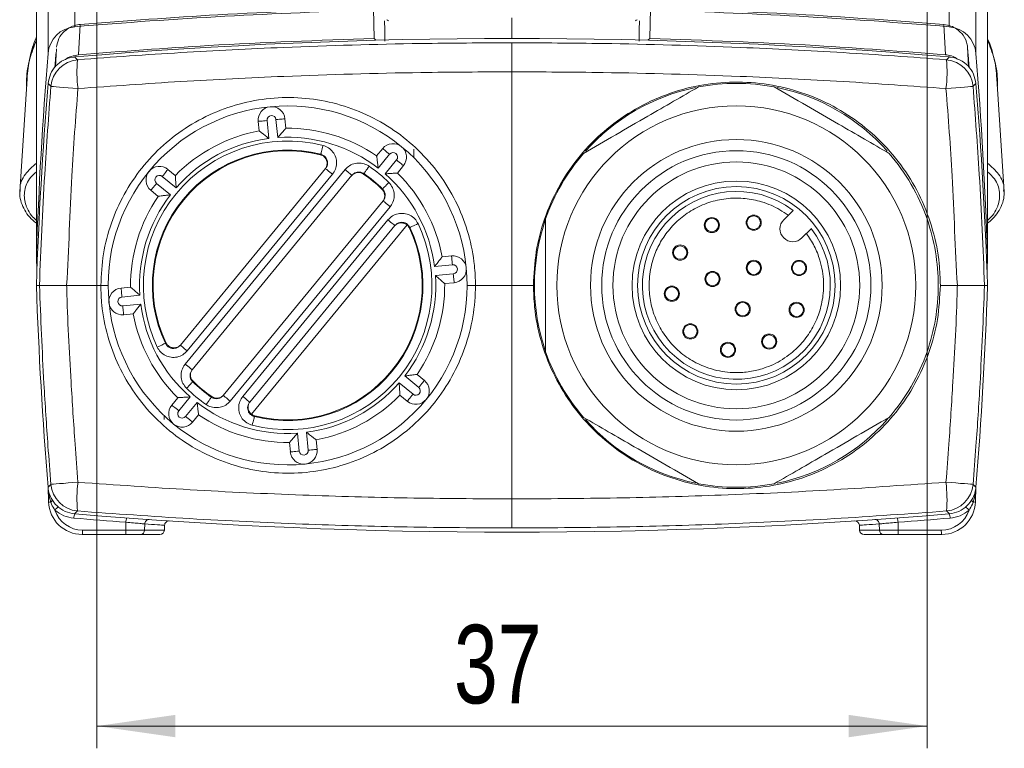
# Model space of a CAD drawing. Header units: millimetres. Extents: x -72 to 415, y 5 to 292.
# Tile 35 of 59: x 75 to 119, y 170 to 203. Entities that reach past the tile are written whole.
import ezdxf

# ---------------------------------------------------------------- set-up
doc = ezdxf.new("R2010")
doc.units = ezdxf.units.MM
doc.styles.add('SLDTEXTSTYLE0', font='TXT', dxfattribs={"width": 0.75})
doc.dimstyles.new('SLDDIMSTYLE3', dxfattribs={"dimtxt": 3.5, "dimasz": 3.5, "dimexe": 0, "dimexo": 0.0625, "dimgap": 0.875, "dimtad": 1, "dimrnd": 1e-09, "dimzin": 12, "dimdsep": 46, "dimtxsty": 'SLDTEXTSTYLE0', "dimsah": 1, "dimcen": 0.09, "dimadec": 0, "dimazin": 3, "dimtfac": 1, "dimtofl": 0, "dimtmove": 0, "dimatfit": 3, "dimfxl": 1, "dimfrac": 2, "dimtolj": 1, "dimtzin": 12, "dimarcsym": 0})

# ---------------------------------------------------------------- blocks, each defined once
blk = doc.blocks.new('_D_4')
at = {"color": 7, "linetype": 'Continuous', "lineweight": 0}
for p, q in [((78.65, 208.231), (78.65, 170.156)), ((115.65, 208.231), (115.65, 170.156)), ((78.65, 171.147), (115.65, 171.147))]:
    blk.add_line(p, q, dxfattribs=at)
for points in [[(78.65, 171.147), (82.15, 170.647), (82.15, 171.647)], [(115.65, 171.147), (112.15, 171.647), (112.15, 170.647)]]:
    blk.add_solid(points, dxfattribs=at)
at = {"color": 7, "linetype": 'Continuous', "lineweight": 0, "insert": (94.563, 175.658), "char_height": 3.5, "attachment_point": 1, "style": 'SLDTEXTSTYLE0'}
blk.add_mtext('37', dxfattribs=at)

msp = doc.modelspace()

# ---------------------------------------------------------------- linework, layer by layer
at = {"color": 7, "linetype": 'Continuous', "lineweight": 15}
for p, q in [((75.95, 192.128), (75.95, 215.722)), ((118.35, 192.128), (118.35, 215.722)), ((76.471, 201.118), (76.471, 205.249)), ((77.658, 202.308), (77.658, 204.994)), ((116.642, 202.308), (116.642, 204.994)), ((117.828, 201.118), (117.828, 205.249)), ((90.977, 203.129), (91.007, 201.786)), ((103.322, 203.129), (103.292, 201.786)), ((77.899, 202.41), (77.83, 201.06)), ((116.469, 201.06), (116.4, 202.41)), ((91.088, 201.706), (91.007, 201.786)), ((97.15, 201.595), (97.15, 200.3)), ((103.292, 201.786), (103.212, 201.706)), ((76.827, 201.175), (76.776, 200.493)), ((117.454, 201.396), (117.472, 201.175)), ((117.472, 201.175), (117.523, 200.493)), ((77.658, 200.964), (77.653, 200.964)), ((116.642, 200.964), (116.646, 200.964)), ((75.567, 200.335), (75.513, 200)), ((97.15, 200.3), (97.15, 190.785)), ((75.537, 199.987), (75.211, 194.958)), ((76.471, 199.778), (76.471, 199.774)), ((117.828, 199.778), (117.828, 199.774)), ((119.088, 194.958), (118.762, 199.987)), ((85.876, 197.668), (85.835, 198.092)), ((86.233, 198.13), (86.311, 197.331)), ((86.709, 197.37), (86.631, 198.169)), ((87.029, 198.208), (87.07, 197.784)), ((91.116, 196.552), (91.387, 196.881)), ((91.696, 196.627), (91.185, 196.007)), ((92.78, 196.855), (92.78, 196.468)), ((91.494, 195.753), (92.005, 196.373)), ((81.815, 195.949), (82.144, 195.678)), ((82.369, 188.12), (88.841, 195.99)), ((82.583, 187.278), (89.708, 195.943)), ((92.313, 196.119), (92.043, 195.79)), ((110.466, 195.785), (110.45, 195.785)), ((81.307, 195.331), (81.927, 194.821)), ((82.181, 195.13), (81.561, 195.64)), ((89.15, 195.736), (82.678, 187.866)), ((90.017, 195.689), (82.892, 187.024)), ((75.234, 194.998), (75.23, 195.038)), ((81.382, 194.751), (81.053, 195.022)), ((119.065, 194.998), (119.071, 195.052)), ((84.282, 185.881), (91.408, 194.545)), ((91.717, 194.291), (84.591, 185.627)), ((109.262, 193.711), (109.676, 194.125)), ((85.149, 185.834), (91.621, 193.703)), ((91.93, 193.449), (85.458, 185.58)), ((92.471, 193.477), (85.535, 185.044)), ((110.489, 193.311), (110.075, 192.897)), ((94.033, 192.058), (94.457, 192.1)), ((94.495, 191.701), (93.696, 191.624)), ((93.735, 191.225), (94.534, 191.303)), ((76.086, 190.785), (75.95, 190.785)), ((77.298, 190.785), (78.823, 190.785)), ((79.726, 190.664), (80.15, 190.706)), ((94.573, 190.905), (94.149, 190.864)), ((95.52, 190.785), (96.455, 190.785)), ((96.455, 190.785), (97.15, 190.785)), ((97.15, 190.785), (97.15, 181.269)), ((97.845, 190.785), (97.15, 190.785)), ((98.106, 190.785), (97.845, 190.785)), ((117.001, 190.785), (116.243, 190.785)), ((118.214, 190.785), (118.35, 190.785)), ((80.564, 190.344), (79.765, 190.266)), ((79.804, 189.868), (80.603, 189.946)), ((80.266, 189.511), (79.843, 189.47)), ((92.992, 186.239), (92.372, 186.749)), ((92.917, 186.818), (93.246, 186.548)), ((92.118, 186.44), (92.738, 185.93)), ((81.986, 185.45), (82.256, 185.779)), ((82.805, 185.817), (82.295, 185.196)), ((92.484, 185.621), (92.155, 185.891)), ((82.604, 184.942), (83.114, 185.563)), ((81.65, 184.975), (81.65, 184.802)), ((83.183, 185.017), (82.913, 184.688)), ((87.59, 184.199), (87.668, 183.4)), ((88.066, 183.439), (87.988, 184.238)), ((88.423, 183.902), (88.464, 183.478)), ((87.27, 183.361), (87.229, 183.785)), ((76.471, 181.795), (76.471, 181.791)), ((76.494, 181.132), (76.471, 181.791)), ((117.805, 181.132), (117.828, 181.791)), ((117.828, 181.795), (117.828, 181.791)), ((97.15, 181.269), (97.15, 179.974)), ((77.653, 180.605), (77.658, 180.605)), ((116.646, 180.605), (116.642, 180.605)), ((79.941, 179.878), (79.943, 180.229)), ((80.771, 179.878), (80.78, 180.157)), ((81.656, 179.878), (81.664, 180.097)), ((112.635, 180.097), (112.643, 179.878)), ((113.528, 179.878), (113.519, 180.157)), ((114.358, 179.878), (114.357, 180.229)), ((79.924, 179.685), (77.993, 179.685)), ((78.011, 179.878), (79.941, 179.878)), ((80.589, 179.685), (79.924, 179.685)), ((79.941, 179.878), (80.771, 179.878)), ((81.456, 179.685), (80.589, 179.685)), ((112.843, 179.685), (113.71, 179.685)), ((114.358, 179.878), (113.528, 179.878)), ((113.71, 179.685), (114.375, 179.685)), ((116.288, 179.878), (114.358, 179.878)), ((114.375, 179.685), (116.306, 179.685))]:
    msp.add_line(p, q, dxfattribs=at)
at = {"color": 8, "linetype": 'Continuous', "lineweight": 15}
for p, q in [((97.15, 202.711), (97.15, 201.775)), ((76.824, 201.104), (76.793, 200.518)), ((76.801, 200.53), (76.842, 201.328)), ((117.454, 201.396), (117.498, 200.53)), ((117.476, 201.104), (117.506, 200.518)), ((80.771, 179.878), (81.656, 179.878)), ((113.528, 179.878), (112.643, 179.878))]:
    msp.add_line(p, q, dxfattribs=at)
at = {"color": 7, "linetype": 'Continuous', "lineweight": 15, "flags": 128}
for points in [[(91.466, 202.574), (91.475, 202.176), (91.486, 201.672)], [(102.833, 202.574), (102.824, 202.176), (102.813, 201.667)], [(77.653, 200.964), (77.756, 200.863), (77.78, 200.838)], [(116.646, 200.964), (116.544, 200.863), (116.519, 200.838)], [(76.597, 199.652), (76.573, 199.676), (76.471, 199.778)], [(117.702, 199.652), (117.726, 199.676), (117.828, 199.778)], [(77.805, 199.554), (77.578, 199.573), (77.361, 199.59), (77.161, 199.606), (76.983, 199.621), (76.833, 199.633), (76.717, 199.642), (76.638, 199.649), (76.597, 199.652)], [(116.494, 199.554), (116.721, 199.573), (116.938, 199.59), (117.139, 199.606), (117.316, 199.621), (117.466, 199.633), (117.582, 199.642), (117.661, 199.649), (117.702, 199.652)], [(85.835, 198.092), (85.842, 198.092), (85.865, 198.095), (85.902, 198.098), (85.951, 198.103), (86.012, 198.109), (86.081, 198.116), (86.155, 198.123), (86.233, 198.13)], [(87.029, 198.208), (87.021, 198.207), (86.999, 198.205), (86.962, 198.202), (86.912, 198.197), (86.852, 198.191), (86.783, 198.184), (86.709, 198.177), (86.631, 198.169)], [(88.607, 196.605), (88.612, 196.611), (88.63, 196.632)], [(88.728, 197.019), (88.709, 196.944), (88.691, 196.872), (88.674, 196.805), (88.659, 196.746), (88.647, 196.698), (88.638, 196.662), (88.632, 196.64), (88.63, 196.632)], [(91.696, 196.627), (91.635, 196.677), (91.577, 196.724), (91.524, 196.768), (91.477, 196.807), (91.439, 196.838), (91.41, 196.862), (91.393, 196.876), (91.387, 196.881)], [(92.005, 196.373), (92.065, 196.324), (92.123, 196.276), (92.176, 196.232), (92.223, 196.193), (92.261, 196.162), (92.29, 196.138), (92.308, 196.124), (92.313, 196.119)], [(81.815, 195.949), (81.81, 195.943), (81.796, 195.925), (81.772, 195.897), (81.741, 195.858), (81.702, 195.811), (81.658, 195.758), (81.611, 195.7), (81.561, 195.64)], [(89.15, 195.736), (89.089, 195.785), (89.032, 195.833), (88.978, 195.877), (88.931, 195.915), (88.893, 195.947), (88.864, 195.97), (88.847, 195.985), (88.841, 195.99)], [(90.017, 195.689), (90.011, 195.694), (89.994, 195.708), (89.965, 195.731), (89.927, 195.763), (89.88, 195.802), (89.827, 195.845), (89.769, 195.893), (89.708, 195.943)], [(90.552, 195.765), (90.548, 195.759), (90.532, 195.741)], [(90.552, 195.765), (90.557, 195.772), (90.57, 195.791), (90.591, 195.822), (90.619, 195.863), (90.653, 195.913), (90.692, 195.969), (90.734, 196.031), (90.778, 196.095)], [(81.053, 195.022), (81.058, 195.028), (81.072, 195.045), (81.096, 195.074), (81.127, 195.112), (81.166, 195.159), (81.21, 195.213), (81.258, 195.27), (81.307, 195.331)], [(91.379, 195.085), (91.385, 195.09), (91.401, 195.107), (91.427, 195.133), (91.462, 195.169), (91.505, 195.212), (91.553, 195.261), (91.605, 195.314), (91.66, 195.37)], [(91.359, 195.06), (91.364, 195.065), (91.379, 195.085)], [(91.408, 194.545), (91.414, 194.54), (91.431, 194.526), (91.46, 194.502), (91.498, 194.471), (91.545, 194.432), (91.598, 194.388), (91.656, 194.341), (91.717, 194.291)], [(91.621, 193.703), (91.682, 193.653), (91.739, 193.606), (91.793, 193.562), (91.84, 193.523), (91.878, 193.492), (91.907, 193.468), (91.924, 193.454), (91.93, 193.449)], [(92.601, 193.366), (92.596, 193.36), (92.579, 193.338)], [(92.601, 193.366), (92.608, 193.37), (92.629, 193.38), (92.663, 193.396), (92.708, 193.417), (92.762, 193.443), (92.825, 193.472), (92.892, 193.504), (92.962, 193.537)], [(94.495, 191.701), (94.488, 191.779), (94.48, 191.854), (94.474, 191.923), (94.468, 191.983), (94.463, 192.032), (94.459, 192.069), (94.457, 192.092), (94.457, 192.1)], [(94.534, 191.303), (94.542, 191.226), (94.549, 191.151), (94.556, 191.082), (94.562, 191.022), (94.566, 190.972), (94.57, 190.936), (94.572, 190.913), (94.573, 190.905)], [(79.15, 190.785), (79.005, 190.785), (78.823, 190.785)], [(79.726, 190.664), (79.727, 190.657), (79.729, 190.634), (79.733, 190.597), (79.738, 190.548), (79.744, 190.487), (79.75, 190.418), (79.757, 190.344), (79.765, 190.266)], [(95.52, 190.785), (95.329, 190.785), (95.15, 190.785)], [(79.843, 189.47), (79.842, 189.478), (79.84, 189.5), (79.836, 189.537), (79.831, 189.587), (79.825, 189.647), (79.819, 189.716), (79.811, 189.79), (79.804, 189.868)], [(81.698, 188.203), (81.691, 188.2), (81.67, 188.19), (81.636, 188.174), (81.591, 188.153), (81.537, 188.127), (81.475, 188.097), (81.407, 188.065), (81.337, 188.032)], [(81.698, 188.203), (81.703, 188.21), (81.72, 188.231)], [(82.369, 188.12), (82.375, 188.116), (82.392, 188.101), (82.421, 188.078), (82.459, 188.046), (82.506, 188.008), (82.56, 187.964), (82.618, 187.916), (82.678, 187.866)], [(82.583, 187.278), (82.643, 187.229), (82.701, 187.181), (82.754, 187.137), (82.801, 187.099), (82.839, 187.067), (82.868, 187.044), (82.886, 187.029), (82.892, 187.024)], [(92.992, 186.239), (93.042, 186.299), (93.089, 186.357), (93.133, 186.41), (93.172, 186.457), (93.203, 186.496), (93.227, 186.524), (93.241, 186.542), (93.246, 186.548)], [(82.639, 186.2), (82.694, 186.255), (82.746, 186.308), (82.795, 186.357), (82.837, 186.401), (82.872, 186.436), (82.898, 186.462), (82.914, 186.479), (82.92, 186.485)], [(82.94, 186.509), (82.935, 186.504), (82.92, 186.485)], [(83.522, 185.474), (83.565, 185.538), (83.607, 185.6), (83.646, 185.657), (83.68, 185.707), (83.708, 185.748), (83.729, 185.779), (83.742, 185.798), (83.747, 185.805)], [(83.747, 185.805), (83.752, 185.81), (83.767, 185.829)], [(84.591, 185.627), (84.53, 185.676), (84.472, 185.724), (84.419, 185.768), (84.372, 185.806), (84.334, 185.838), (84.305, 185.861), (84.288, 185.876), (84.282, 185.881)], [(85.149, 185.834), (85.21, 185.784), (85.268, 185.737), (85.321, 185.693), (85.368, 185.654), (85.406, 185.623), (85.435, 185.599), (85.452, 185.585), (85.458, 185.58)], [(92.738, 185.93), (92.688, 185.87), (92.641, 185.812), (92.597, 185.758), (92.558, 185.711), (92.527, 185.673), (92.503, 185.644), (92.489, 185.627), (92.484, 185.621)], [(81.986, 185.45), (81.992, 185.446), (82.009, 185.431), (82.038, 185.408), (82.076, 185.376), (82.123, 185.338), (82.176, 185.294), (82.234, 185.246), (82.295, 185.196)], [(82.913, 184.688), (82.907, 184.693), (82.889, 184.708), (82.86, 184.731), (82.822, 184.763), (82.775, 184.801), (82.722, 184.845), (82.664, 184.893), (82.604, 184.942)], [(85.669, 184.938), (85.667, 184.93), (85.661, 184.907), (85.652, 184.871), (85.64, 184.823), (85.625, 184.764), (85.608, 184.698), (85.59, 184.625), (85.571, 184.55)], [(85.692, 184.964), (85.687, 184.959), (85.669, 184.938)], [(88.066, 183.439), (88.144, 183.447), (88.219, 183.454), (88.287, 183.461), (88.348, 183.466), (88.397, 183.471), (88.434, 183.475), (88.457, 183.477), (88.464, 183.478)], [(87.668, 183.4), (87.591, 183.393), (87.516, 183.385), (87.447, 183.379), (87.387, 183.373), (87.337, 183.368), (87.3, 183.364), (87.278, 183.362), (87.27, 183.361)], [(76.471, 181.791), (76.573, 181.893), (76.597, 181.918)], [(77.805, 182.015), (77.578, 181.997), (77.361, 181.979), (77.161, 181.963), (76.983, 181.949), (76.833, 181.937), (76.717, 181.927), (76.638, 181.921), (76.597, 181.918)], [(116.494, 182.015), (116.721, 181.997), (116.938, 181.979), (117.139, 181.963), (117.316, 181.949), (117.466, 181.937), (117.582, 181.927), (117.661, 181.921), (117.702, 181.918)], [(117.828, 181.791), (117.726, 181.893), (117.702, 181.918)], [(76.657, 181.223), (76.659, 181.216), (76.658, 181.208), (76.654, 181.197), (76.646, 181.186), (76.636, 181.173), (76.623, 181.159), (76.608, 181.144), (76.59, 181.129)], [(117.642, 181.223), (117.64, 181.216), (117.641, 181.208), (117.645, 181.197), (117.653, 181.186), (117.663, 181.173), (117.676, 181.159), (117.691, 181.144), (117.709, 181.129)], [(77.78, 180.731), (77.756, 180.707), (77.653, 180.605)], [(116.519, 180.731), (116.544, 180.707), (116.646, 180.605)]]:
    msp.add_lwpolyline(points, dxfattribs=at)
at = {"color": 7, "linetype": 'Continuous', "lineweight": 15}
for centre, radius in [((107.15, 190.785), 8), ((107.15, 190.785), 6.5), ((107.15, 190.785), 6), ((107.15, 190.785), 5.5), ((107.15, 190.785), 4.65), ((107.15, 190.785), 4.4), ((106.057, 193.471), 0.337), ((107.925, 193.579), 0.337), ((104.644, 192.246), 0.338), ((107.927, 191.563), 0.338), ((109.944, 191.56), 0.338), ((106.087, 191.069), 0.337), ((104.274, 190.412), 0.338), ((107.434, 189.722), 0.337), ((109.836, 189.693), 0.338), ((105.099, 188.734), 0.338), ((108.611, 188.28), 0.337), ((106.777, 187.909), 0.338)]:
    msp.add_circle(centre, radius, dxfattribs=at)
for centre, radius, start, end in [((97.15, -28.872), 232, 91.50318, 94.81953), ((97.15, -28.872), 232, 85.18047, 88.49682), ((91.718, 202.765), 0.2, 225, 248.456), ((102.581, 202.765), 0.2, 291.544, 315), ((77.767, 201.013), 1.3, 94.8195, 175.3608), ((116.532, 201.013), 1.3, 4.6392, 85.1805), ((97.15, -30.215), 232, 85.18047, 94.81953), ((271.33, 185.305), 195.5, 175.36077, 178), ((-77.031, 185.305), 195.5, 2, 4.63923), ((77.899, 199.537), 1.306, 95.2075, 174.9779), ((83.966, 200.317), 6.207, 175.1868, 187.0611), ((110.334, 200.317), 6.207, 352.9389, 4.8132), ((116.4, 199.537), 1.306, 5.0221, 84.7925), ((271.33, 183.962), 195.5, 175.36077, 178), ((107.15, 190.785), 9, 79.1881, 100.8119), ((-77.031, 183.962), 195.5, 2, 4.63923), ((107.15, 190.785), 9, 101.7176, 138.3195), ((107.15, 190.785), 9, 41.7257, 78.2919), ((87.15, 190.785), 8, 95.5653, 140.5653), ((86.432, 198.15), 0.6, 5.5653, 185.5653), ((87.15, 190.785), 8, 50.5653, 95.5653), ((86.432, 198.15), 0.2, 5.5653, 185.5653), ((87.15, 190.785), 7, 100.4824, 135.6482), ((87.15, 190.785), 7, 55.4824, 90.6482), ((87.15, 190.785), 6.431, 75.7905, 205.3401), ((87.15, 190.785), 6.6, 97.3018, 138.8288), ((87.15, 190.785), 6.6, 52.3018, 93.8288), ((91.85, 196.5), 0.6, 320.5653, 140.5653), ((87.15, 190.785), 6.031, 75.7905, 205.3401), ((87.15, 190.785), 6, 75.9422, 205.1884), ((91.85, 196.5), 0.2, 320.5653, 140.5653), ((87.15, 190.785), 8, 5.5653, 50.5653), ((107.15, 190.785), 9, 139.1881, 160.8119), ((107.15, 190.785), 9, 19.1881, 40.8119), ((87.15, 190.785), 8, 140.5653, 185.5653), ((81.434, 195.485), 0.6, 50.5653, 230.5653), ((87.15, 190.785), 6, 45.4428, 55.6878), ((87.15, 190.785), 6.031, 45.4715, 55.6591), ((87.15, 190.785), 6.431, 45.4715, 55.6591), ((87.15, 190.785), 6.6, 7.3018, 48.8288), ((87.15, 190.785), 7, 10.4824, 45.6482), ((81.434, 195.485), 0.2, 50.5653, 230.5653), ((107.15, 190.785), 4.188, 52.8975, 37.1126), ((87.15, 190.785), 7, 145.4824, 180.6482), ((87.15, 190.785), 6.6, 142.3018, 183.8288), ((107.15, 190.785), 9, 160.8119, 199.1881), ((106.057, 193.471), 0.3, 45.0001, 225.0001), ((106.057, 193.471), 0.3, 225.0001, 45.0001), ((107.925, 193.579), 0.3, 45.0001, 225.0001), ((107.925, 193.579), 0.3, 225.0001, 45.0001), ((109.668, 193.304), 0.575, 135.0001, 315.0001), ((107.15, 190.785), 9, 0, 19.1881), ((87.15, 190.785), 6.431, 255.7905, 25.3401), ((87.15, 190.785), 6.031, 255.7905, 25.3401), ((87.15, 190.785), 6, 255.9422, 25.1884), ((104.644, 192.246), 0.3, 45.0001, 225.0001), ((104.644, 192.246), 0.3, 225.0001, 45.0001), ((271.33, 198.951), 195.5, 182, 182.197), ((94.515, 191.502), 0.6, 275.5653, 95.5653), ((107.927, 191.563), 0.3, 45.0001, 225.0001), ((109.944, 191.56), 0.3, 45.0001, 225.0001), ((-77.031, 198.951), 195.5, 357.803, 358), ((87.15, 190.785), 8, 320.5653, 5.5653), ((94.515, 191.502), 0.2, 275.5653, 95.5653), ((106.087, 191.069), 0.3, 45.0001, 225.0001), ((107.927, 191.563), 0.3, 225.0001, 45.0001), ((109.944, 191.56), 0.3, 225.0001, 45.0001), ((87.15, 190.785), 6.6, 322.3018, 3.8288), ((106.087, 191.069), 0.3, 225.0001, 45.0001), ((271.33, 197.608), 195.5, 182, 184.63923), ((79.784, 190.067), 0.6, 95.5653, 275.5653), ((87.15, 190.785), 7, 325.4824, 0.6482), ((104.274, 190.412), 0.3, 45.0001, 225.0001), ((104.274, 190.412), 0.3, 225.0001, 45.0001), ((107.15, 190.785), 9, 340.8119, 0), ((-77.031, 197.608), 195.5, 355.36077, 358), ((79.784, 190.067), 0.2, 95.5653, 275.5653), ((87.15, 190.785), 8, 185.5653, 230.5653), ((87.15, 190.785), 6.6, 187.3018, 228.8288), ((107.434, 189.722), 0.3, 45.0001, 225.0001), ((107.434, 189.722), 0.3, 225.0001, 45.0001), ((109.836, 189.693), 0.3, 45.0001, 225.0001), ((109.836, 189.693), 0.3, 225.0001, 45.0001), ((87.15, 190.785), 7, 190.4824, 225.6482), ((105.099, 188.734), 0.3, 45.0001, 225.0001), ((105.099, 188.734), 0.3, 225.0001, 45.0001), ((108.611, 188.28), 0.3, 45.0001, 225.0001), ((108.611, 188.28), 0.3, 225.0001, 45.0001), ((106.777, 187.909), 0.3, 45.0001, 225.0001), ((106.777, 187.909), 0.3, 225.0001, 45.0001), ((107.15, 190.785), 9, 199.1881, 220.8119), ((107.15, 190.785), 9, 319.1881, 340.8119), ((92.865, 186.084), 0.6, 230.5653, 50.5653), ((87.15, 190.785), 6.431, 225.4715, 235.6591), ((87.15, 190.785), 6.031, 225.4715, 235.6591), ((87.15, 190.785), 6, 225.4428, 235.6878), ((87.15, 190.785), 6.6, 277.3018, 318.8288), ((92.865, 186.084), 0.2, 230.5653, 50.5653), ((87.15, 190.785), 8, 275.5653, 320.5653), ((87.15, 190.785), 7, 280.4824, 315.6482), ((82.449, 185.069), 0.6, 140.5653, 320.5653), ((87.15, 190.785), 6.6, 232.3018, 273.8288), ((82.449, 185.069), 0.2, 140.5653, 320.5653), ((87.15, 190.785), 7, 235.4824, 270.6482), ((107.15, 190.785), 9, 221.6717, 258.4176), ((107.15, 190.785), 9, 281.6353, 318.4909), ((87.15, 190.785), 8, 230.5653, 275.5653), ((87.867, 183.42), 0.6, 185.5653, 5.5653), ((87.867, 183.42), 0.2, 185.5653, 5.5653), ((76.271, 181.784), 0.2, 2, 4.6379), ((76.339, 181.785), 0.133, 0.7439, 4.617), ((77.899, 182.032), 1.306, 185.0219, 264.7926), ((83.966, 181.252), 6.207, 172.939, 184.813), ((107.15, 190.785), 9, 259.1881, 280.8119), ((110.333, 181.252), 6.207, 355.187, 7.061), ((116.4, 182.032), 1.306, 275.2074, 354.9781), ((118.028, 181.784), 0.2, 175.3621, 178), ((117.96, 181.785), 0.133, 175.383, 179.2561), ((77.993, 181.185), 1.5, 182, 270), ((76.558, 181.6), 0.472, 262.2818, 273.958), ((77.267, 180.417), 0.6, 124.7875, 144.6402), ((116.306, 181.185), 1.5, 270, 358), ((117.032, 180.417), 0.6, 35.3598, 55.2125), ((117.742, 181.6), 0.472, 266.042, 277.7182), ((77.749, 181.907), 1.5, 229.6524, 265.1805), ((78.011, 181.178), 1.3, 198.5488, 270), ((78.176, 180.414), 0.552, 159.7236, 180.0949), ((97.132, 411.792), 232.2, 265.18047, 265.75455), ((97.15, 411.785), 232, 265.18047, 274.81953), ((80.496, 180.235), 0.553, 160.3339, 180.6552), ((113.804, 180.235), 0.553, 359.3448, 19.6661), ((97.167, 411.792), 232.2, 274.24545, 274.81953), ((116.288, 181.178), 1.3, 270, 341.4512), ((116.124, 180.414), 0.552, 359.9051, 20.2764), ((116.55, 181.907), 1.5, 274.8195, 310.3476), ((80.973, 180.157), 0.192, 88.8714, 180.0639), ((81.864, 180.088), 0.2, 86.4937, 177.7458), ((112.435, 180.088), 0.2, 3.8625, 93.5063), ((113.326, 180.157), 0.192, 359.9361, 91.1286), ((77.45, 179.831), 0.562, 344.9163, 4.77), ((79.381, 179.831), 0.562, 344.9158, 4.7694), ((80.58, 179.876), 0.191, 272.6504, 0.6514), ((81.456, 179.885), 0.2, 270, 358), ((112.843, 179.885), 0.2, 182, 270), ((113.719, 179.876), 0.191, 179.3486, 267.3496), ((114.918, 179.831), 0.562, 175.2306, 195.0842), ((116.849, 179.831), 0.562, 175.23, 195.0837)]:
    msp.add_arc(centre, radius, start, end, dxfattribs=at)
for points, knots in [([(90.977, 203.129), (88.664, 203.05), (84.295, 202.9), (79.946, 202.567), (77.899, 202.41)], [0, 0, 0, 0, 0.529314, 1, 1, 1, 1]), ([(103.322, 203.129), (105.635, 203.05), (110.004, 202.9), (114.353, 202.567), (116.4, 202.41)], [0, 0, 0, 0, 0.529314, 1, 1, 1, 1]), ([(76.845, 201.396), (76.87, 201.526), (76.92, 201.781), (77.161, 202.096), (77.461, 202.301), (77.716, 202.388), (77.859, 202.405), (77.899, 202.41)], [0, 0, 0, 0, 0.290026, 0.567162, 0.77301, 0.936299, 1, 1, 1, 1]), ([(116.4, 202.41), (116.507, 202.392), (116.721, 202.356), (117.026, 202.187), (117.303, 201.909), (117.428, 201.617), (117.449, 201.433), (117.454, 201.396)], [0, 0, 0, 0, 0.170927, 0.340784, 0.591655, 0.91589, 1, 1, 1, 1]), ([(75.513, 199.666), (75.511, 199.776), (75.503, 200.184), (75.634, 200.883), (75.845, 201.438), (75.95, 201.714)], [0, 0, 0, 0, 0.155568, 0.58, 1, 1, 1, 1]), ([(75.539, 199.987), (75.548, 200.146), (75.576, 200.615), (75.725, 201.191), (75.901, 201.581), (75.95, 201.689)], [0, 0, 0, 0, 0.27241, 0.798685, 1, 1, 1, 1]), ([(75.95, 201.823), (75.948, 201.819), (75.818, 201.545), (75.686, 201.127), (75.625, 200.704), (75.606, 200.575)], [0, 0, 0, 0, 0.009878, 0.697011, 1, 1, 1, 1]), ([(77.78, 200.838), (77.791, 200.839), (79.325, 200.959), (82.386, 201.17), (87.477, 201.425), (92.4, 201.572), (95.795, 201.589), (97.15, 201.595)], [0, 0, 0, 0, 0.001637, 0.238393, 0.475149, 0.790477, 1, 1, 1, 1]), ([(91.007, 201.786), (88.542, 201.701), (84.139, 201.549), (79.758, 201.21), (77.83, 201.06)], [0, 0, 0, 0, 0.559997, 1, 1, 1, 1]), ([(116.519, 200.838), (116.508, 200.839), (114.974, 200.959), (111.913, 201.17), (106.822, 201.425), (101.899, 201.572), (98.505, 201.589), (97.15, 201.595)], [0, 0, 0, 0, 0.001637, 0.238393, 0.475149, 0.790477, 1, 1, 1, 1]), ([(103.292, 201.786), (105.758, 201.701), (110.16, 201.549), (114.542, 201.21), (116.469, 201.06)], [0, 0, 0, 0, 0.559997, 1, 1, 1, 1]), ([(118.628, 200.911), (118.59, 201.081), (118.525, 201.375), (118.402, 201.653), (118.35, 201.771)], [0, 0, 0, 0, 0.577241, 1, 1, 1, 1]), ([(118.786, 199.666), (118.788, 199.776), (118.796, 200.184), (118.666, 200.883), (118.455, 201.438), (118.35, 201.714)], [0, 0, 0, 0, 0.155568, 0.58, 1, 1, 1, 1]), ([(118.76, 199.987), (118.751, 200.146), (118.723, 200.615), (118.574, 201.191), (118.398, 201.581), (118.35, 201.689)], [0, 0, 0, 0, 0.27241, 0.798685, 1, 1, 1, 1]), ([(77.83, 201.06), (77.724, 201.041), (77.515, 201.003), (77.317, 200.915), (77.253, 200.852), (77.251, 200.85)], [0, 0, 0, 0, 0.496059, 0.989004, 1, 1, 1, 1]), ([(117.008, 200.863), (116.965, 200.894), (116.85, 200.979), (116.652, 201.039), (116.509, 201.056), (116.469, 201.06)], [0, 0, 0, 0, 0.298701, 0.803594, 1, 1, 1, 1]), ([(77.653, 200.964), (77.631, 200.962), (77.465, 200.944), (77.159, 200.846), (76.807, 200.58), (76.551, 200.211), (76.498, 199.923), (76.471, 199.778)], [0, 0, 0, 0, 0.036974, 0.277621, 0.518295, 0.759152, 1, 1, 1, 1]), ([(116.646, 200.964), (116.668, 200.962), (116.835, 200.944), (117.14, 200.846), (117.492, 200.58), (117.748, 200.211), (117.801, 199.923), (117.828, 199.778)], [0, 0, 0, 0, 0.036974, 0.277621, 0.518295, 0.759152, 1, 1, 1, 1]), ([(118.786, 200), (118.767, 200.216), (118.741, 200.501), (118.663, 200.78), (118.645, 200.847)], [0, 0, 0, 0, 0.760069, 1, 1, 1, 1]), ([(97.15, 200.3), (95.796, 200.294), (92.407, 200.279), (87.485, 200.133), (82.389, 199.886), (79.334, 199.665), (77.805, 199.554)], [0, 0, 0, 0, 0.209505, 0.524844, 0.762355, 1, 1, 1, 1]), ([(97.15, 200.3), (98.503, 200.294), (101.893, 200.279), (106.814, 200.133), (111.91, 199.886), (114.965, 199.665), (116.494, 199.554)], [0, 0, 0, 0, 0.209505, 0.524844, 0.762355, 1, 1, 1, 1]), ([(98.106, 190.785), (98.13, 191.287), (98.18, 192.291), (98.567, 193.762), (99.184, 195.155), (100.029, 196.433), (101.08, 197.547), (102.301, 198.475), (103.662, 199.18), (105.126, 199.654), (106.653, 199.87), (108.197, 199.83), (109.707, 199.526), (111.143, 198.979), (112.464, 198.194), (113.638, 197.202), (114.624, 196.023), (115.402, 194.7), (115.938, 193.263), (116.206, 191.941), (116.233, 191.108), (116.243, 190.785)], [0, 0, 0, 0, 0.052882, 0.105764, 0.159338, 0.212912, 0.266531, 0.32015, 0.373831, 0.427511, 0.481656, 0.535801, 0.589617, 0.643432, 0.69725, 0.751067, 0.804838, 0.858608, 0.912253, 0.965897, 1, 1, 1, 1]), ([(76.086, 190.785), (76.154, 192.433), (76.276, 195.392), (76.499, 198.345), (76.597, 199.652)], [0, 0, 0, 0, 0.557262, 1, 1, 1, 1]), ([(77.805, 199.554), (77.704, 198.256), (77.475, 195.336), (77.4, 192.407), (77.298, 190.785), (77.298, 190.785)], [0, 0, 0, 0, 0.4448732, 0.9999932, 1, 1, 1, 1]), ([(105.461, 199.625), (105.095, 199.413), (104.356, 198.987), (103.113, 198.269), (101.747, 197.481), (100.813, 196.941), (100.338, 196.667)], [0, 0, 0, 0, 0.219332, 0.442715, 0.71655, 1, 1, 1, 1]), ([(113.961, 196.667), (113.595, 196.878), (112.856, 197.305), (111.613, 198.023), (110.247, 198.811), (109.313, 199.351), (108.838, 199.625)], [0, 0, 0, 0, 0.219332, 0.442715, 0.716551, 1, 1, 1, 1]), ([(116.494, 199.554), (116.595, 198.256), (116.824, 195.336), (116.899, 192.407), (117.001, 190.785), (117.001, 190.785)], [0, 0, 0, 0, 0.4448732, 0.9999932, 1, 1, 1, 1]), ([(118.214, 190.785), (118.145, 192.433), (118.023, 195.392), (117.8, 198.345), (117.702, 199.652)], [0, 0, 0, 0, 0.557262, 1, 1, 1, 1]), ([(78.823, 190.785), (78.846, 191.255), (78.893, 192.194), (79.258, 193.564), (79.833, 194.854), (80.616, 196.031), (81.588, 197.057), (82.715, 197.909), (83.972, 198.556), (85.319, 198.987), (86.721, 199.181), (88.135, 199.14), (89.521, 198.857), (90.842, 198.349), (92.056, 197.622), (93.133, 196.704), (94.037, 195.615), (94.751, 194.392), (95.245, 193.064), (95.48, 191.846), (95.52, 191.08), (95.52, 190.785), (95.52, 190.785)], [0, 0, 0, 0, 0.05366, 0.10732, 0.160952, 0.214583, 0.26822, 0.321857, 0.375538, 0.429218, 0.482917, 0.536615, 0.590301, 0.643988, 0.697671, 0.751355, 0.805064, 0.858773, 0.912511, 0.96625, 0.999998, 1, 1, 1, 1]), ([(85.876, 197.668), (85.879, 197.665), (85.886, 197.661), (85.938, 197.621), (86.03, 197.551), (86.162, 197.449), (86.262, 197.37), (86.31, 197.332), (86.311, 197.331)], [0, 0, 0, 0, 0.1455675, 0.2905543, 0.4884243, 0.7550341, 0.9946553, 1, 1, 1, 1]), ([(87.07, 197.784), (87.068, 197.781), (87.062, 197.775), (87.019, 197.727), (86.942, 197.64), (86.832, 197.515), (86.749, 197.418), (86.71, 197.371), (86.709, 197.37)], [0, 0, 0, 0, 0.145567, 0.290554, 0.488424, 0.755034, 0.994654, 1, 1, 1, 1]), ([(88.63, 196.632), (88.673, 196.616), (88.758, 196.586), (88.857, 196.489), (88.92, 196.369), (88.939, 196.233), (88.915, 196.099), (88.865, 196.026), (88.841, 195.99)], [0, 0, 0, 0, 0.167731, 0.335461, 0.503194, 0.670936, 0.838691, 1, 1, 1, 1]), ([(89.15, 195.736), (89.198, 195.808), (89.298, 195.955), (89.346, 196.223), (89.308, 196.493), (89.182, 196.735), (88.983, 196.927), (88.813, 196.989), (88.728, 197.019)], [0, 0, 0, 0, 0.161295, 0.329043, 0.496785, 0.664523, 0.832261, 1, 1, 1, 1]), ([(88.819, 195.963), (88.844, 196), (88.894, 196.076), (88.917, 196.212), (88.896, 196.347), (88.831, 196.467), (88.732, 196.561), (88.648, 196.59), (88.607, 196.605)], [0, 0, 0, 0, 0.1675397, 0.3350812, 0.5026173, 0.6701467, 0.837669, 1, 1, 1, 1]), ([(90.778, 196.095), (90.748, 196.114), (90.642, 196.18), (90.431, 196.243), (90.159, 196.232), (89.9, 196.134), (89.772, 196.007), (89.708, 195.943)], [0, 0, 0, 0, 0.089659, 0.317236, 0.544821, 0.772411, 1, 1, 1, 1]), ([(91.116, 196.552), (91.117, 196.548), (91.118, 196.54), (91.127, 196.476), (91.142, 196.361), (91.164, 196.196), (91.178, 196.069), (91.185, 196.008), (91.185, 196.007)], [0, 0, 0, 0, 0.145567, 0.290554, 0.488423, 0.755033, 0.994652, 1, 1, 1, 1]), ([(90.532, 195.741), (90.492, 195.762), (90.413, 195.806), (90.275, 195.816), (90.143, 195.784), (90.051, 195.724), (90.009, 195.677), (89.997, 195.664)], [0, 0, 0, 0, 0.227646, 0.455292, 0.682942, 0.910602, 1, 1, 1, 1]), ([(90.017, 195.689), (90.049, 195.721), (90.113, 195.784), (90.243, 195.833), (90.379, 195.839), (90.484, 195.807), (90.537, 195.774), (90.552, 195.765)], [0, 0, 0, 0, 0.227601, 0.455196, 0.682779, 0.910346, 1, 1, 1, 1]), ([(91.494, 195.753), (91.496, 195.753), (91.557, 195.758), (91.684, 195.768), (91.85, 195.779), (91.966, 195.786), (92.031, 195.79), (92.039, 195.79), (92.043, 195.79)], [0, 0, 0, 0, 0.0053468, 0.2449668, 0.5115765, 0.7094467, 0.8544328, 1, 1, 1, 1]), ([(82.144, 195.678), (82.144, 195.674), (82.145, 195.666), (82.148, 195.601), (82.155, 195.485), (82.167, 195.319), (82.176, 195.192), (82.181, 195.131), (82.181, 195.13)], [0, 0, 0, 0, 0.145568, 0.290554, 0.488424, 0.755035, 0.994653, 1, 1, 1, 1]), ([(91.717, 194.291), (91.738, 194.319), (91.813, 194.419), (91.894, 194.623), (91.908, 194.895), (91.833, 195.162), (91.718, 195.3), (91.66, 195.37)], [0, 0, 0, 0, 0.089707, 0.317288, 0.544862, 0.77243, 1, 1, 1, 1]), ([(75.227, 195.041), (75.22, 194.971), (75.201, 194.781), (75.268, 194.473), (75.416, 194.133), (75.641, 193.819), (75.847, 193.642), (75.95, 193.554)], [0, 0, 0, 0, 0.128299, 0.346056, 0.565235, 0.783686, 1, 1, 1, 1]), ([(91.388, 194.521), (91.413, 194.558), (91.463, 194.634), (91.486, 194.77), (91.465, 194.904), (91.414, 195.002), (91.371, 195.047), (91.359, 195.06)], [0, 0, 0, 0, 0.227666, 0.455331, 0.682995, 0.91065, 1, 1, 1, 1]), ([(91.379, 195.085), (91.408, 195.05), (91.466, 194.98), (91.503, 194.847), (91.497, 194.711), (91.456, 194.609), (91.418, 194.559), (91.408, 194.545)], [0, 0, 0, 0, 0.227557, 0.455119, 0.682695, 0.910286, 1, 1, 1, 1]), ([(118.35, 193.56), (118.426, 193.621), (118.608, 193.767), (118.828, 194.046), (119.003, 194.383), (119.093, 194.728), (119.081, 194.953), (119.076, 195.055)], [0, 0, 0, 0, 0.153942, 0.367271, 0.593389, 0.813846, 1, 1, 1, 1]), ([(81.382, 194.751), (81.386, 194.752), (81.394, 194.753), (81.459, 194.762), (81.574, 194.778), (81.738, 194.799), (81.865, 194.814), (81.926, 194.821), (81.927, 194.821)], [0, 0, 0, 0, 0.145567, 0.290553, 0.488423, 0.755033, 0.994653, 1, 1, 1, 1]), ([(109.461, 193.91), (109.339, 193.995), (109.096, 194.163), (108.697, 194.36), (108.184, 194.548), (107.545, 194.678), (106.778, 194.68), (106.01, 194.53), (105.284, 194.225), (104.638, 193.787), (104.117, 193.252), (103.716, 192.653), (103.475, 192.095), (103.339, 191.597), (103.273, 191.174), (103.25, 190.649), (103.313, 190.023), (103.527, 189.31), (103.883, 188.629), (104.382, 188.017), (104.894, 187.599), (105.345, 187.334), (105.726, 187.159), (106.155, 187.016), (106.63, 186.921), (107.164, 186.884), (107.754, 186.926), (108.32, 187.064), (108.806, 187.257), (109.212, 187.478), (109.672, 187.806), (110.152, 188.274), (110.59, 188.92), (110.895, 189.646), (111.029, 190.332), (111.046, 190.928), (110.995, 191.428), (110.867, 191.969), (110.645, 192.543), (110.398, 192.912), (110.275, 193.097)], [0, 0, 0, 0, 0.01913, 0.038129, 0.057248, 0.089504, 0.121783, 0.155646, 0.18971, 0.222705, 0.255723, 0.285502, 0.315305, 0.333693, 0.35198, 0.370389, 0.401505, 0.432644, 0.465949, 0.499941, 0.533933, 0.550595, 0.567279, 0.588092, 0.608752, 0.629585, 0.657098, 0.684634, 0.704547, 0.724327, 0.74426, 0.777255, 0.810273, 0.844338, 0.8782, 0.899781, 0.92119, 0.942791, 0.971379, 1, 1, 1, 1]), ([(92.962, 193.537), (92.918, 193.612), (92.827, 193.764), (92.605, 193.922), (92.345, 194.004), (92.072, 193.992), (91.813, 193.895), (91.685, 193.767), (91.621, 193.703)], [0, 0, 0, 0, 0.161237, 0.328978, 0.496726, 0.664482, 0.832241, 1, 1, 1, 1]), ([(91.911, 193.425), (91.911, 193.426), (91.94, 193.46), (92.011, 193.522), (92.141, 193.571), (92.272, 193.57), (92.383, 193.539), (92.442, 193.498), (92.471, 193.477)], [0, 0, 0, 0, 0.005273, 0.249819, 0.522079, 0.719081, 0.859215, 1, 1, 1, 1]), ([(92.601, 193.366), (92.578, 193.403), (92.533, 193.48), (92.422, 193.559), (92.292, 193.599), (92.155, 193.593), (92.026, 193.545), (91.962, 193.481), (91.93, 193.449)], [0, 0, 0, 0, 0.1612304, 0.3289617, 0.4967035, 0.6644598, 0.8322266, 1, 1, 1, 1]), ([(98.65, 193.743), (98.65, 193.258), (98.65, 192.278), (98.65, 190.766), (98.65, 189.259), (98.65, 188.308), (98.65, 187.827)], [0, 0, 0, 0, 0.2507, 0.507741, 0.750664, 1, 1, 1, 1]), ([(115.65, 187.827), (115.65, 188.296), (115.65, 189.247), (115.65, 190.74), (115.65, 192.264), (115.65, 193.245), (115.65, 193.743)], [0, 0, 0, 0, 0.243262, 0.492254, 0.742578, 1, 1, 1, 1]), ([(92.579, 193.338), (92.556, 193.378), (92.526, 193.429), (92.482, 193.468), (92.471, 193.477)], [0, 0, 0, 0, 0.760934, 1, 1, 1, 1]), ([(93.696, 191.624), (93.697, 191.625), (93.735, 191.672), (93.814, 191.773), (93.916, 191.904), (93.986, 191.996), (94.025, 192.049), (94.03, 192.055), (94.033, 192.058)], [0, 0, 0, 0, 0.005345, 0.244966, 0.511577, 0.709447, 0.854433, 1, 1, 1, 1]), ([(93.735, 191.225), (93.736, 191.225), (93.782, 191.185), (93.88, 191.102), (94.005, 190.993), (94.091, 190.916), (94.14, 190.872), (94.146, 190.867), (94.149, 190.864)], [0, 0, 0, 0, 0.0053471, 0.2449663, 0.511576, 0.7094466, 0.8544326, 1, 1, 1, 1]), ([(77.298, 190.785), (77.268, 190.785), (77.092, 190.785), (76.778, 190.785), (76.424, 190.785), (76.167, 190.785), (76.113, 190.785), (76.086, 190.785)], [0, 0, 0, 0, 0.049967, 0.28762, 0.525131, 0.762564, 1, 1, 1, 1]), ([(76.597, 181.918), (76.553, 182.487), (76.437, 183.983), (76.245, 186.938), (76.146, 189.325), (76.086, 190.785)], [0, 0, 0, 0, 0.192976, 0.506744, 1, 1, 1, 1]), ([(77.298, 190.785), (77.298, 190.785), (77.301, 190.734), (77.334, 189.297), (77.467, 186.94), (77.645, 184.068), (77.761, 182.581), (77.805, 182.015)], [0, 0, 0, 0, 0.000007, 0.017183, 0.490812, 0.806094, 1, 1, 1, 1]), ([(95.52, 190.785), (95.52, 190.785), (95.52, 190.315), (95.439, 189.373), (95.088, 188.002), (94.509, 186.71), (93.725, 185.532), (92.752, 184.506), (91.623, 183.654), (90.366, 183.009), (89.02, 182.58), (87.62, 182.388), (86.207, 182.43), (84.822, 182.714), (83.502, 183.223), (82.288, 183.951), (81.209, 184.87), (80.305, 185.96), (79.59, 187.185), (79.1, 188.513), (78.856, 189.729), (78.832, 190.492), (78.823, 190.785)], [0, 0, 0, 0, 0.000002, 0.053733, 0.107463, 0.161151, 0.214839, 0.268478, 0.322116, 0.375725, 0.429334, 0.482954, 0.536575, 0.590259, 0.643944, 0.697708, 0.751471, 0.805263, 0.859056, 0.9128, 0.966544, 1, 1, 1, 1]), ([(80.15, 190.706), (80.153, 190.703), (80.159, 190.697), (80.208, 190.654), (80.295, 190.577), (80.42, 190.468), (80.517, 190.384), (80.563, 190.345), (80.564, 190.344)], [0, 0, 0, 0, 0.145567, 0.290553, 0.488424, 0.755034, 0.994653, 1, 1, 1, 1]), ([(116.243, 190.785), (116.218, 190.277), (116.167, 189.261), (115.773, 187.779), (115.149, 186.384), (114.3, 185.111), (113.247, 184.002), (112.025, 183.079), (110.661, 182.378), (109.199, 181.91), (107.677, 181.699), (106.14, 181.742), (104.633, 182.047), (103.197, 182.596), (101.877, 183.383), (100.704, 184.376), (99.72, 185.555), (98.943, 186.878), (98.409, 188.315), (98.142, 189.635), (98.116, 190.464), (98.106, 190.785)], [0, 0, 0, 0, 0.053517, 0.107034, 0.160547, 0.214061, 0.267652, 0.321242, 0.374969, 0.428695, 0.482509, 0.536323, 0.590142, 0.643959, 0.697728, 0.751497, 0.805204, 0.85891, 0.912553, 0.966196, 1, 1, 1, 1]), ([(117.001, 190.785), (117.001, 190.785), (116.998, 190.734), (116.966, 189.297), (116.832, 186.94), (116.654, 184.068), (116.538, 182.581), (116.494, 182.015)], [0, 0, 0, 0, 0.000007, 0.017183, 0.490812, 0.806094, 1, 1, 1, 1]), ([(117.001, 190.785), (117.031, 190.785), (117.207, 190.785), (117.521, 190.785), (117.875, 190.785), (118.132, 190.785), (118.186, 190.785), (118.214, 190.785)], [0, 0, 0, 0, 0.049967, 0.28762, 0.525131, 0.762564, 1, 1, 1, 1]), ([(117.702, 181.918), (117.746, 182.487), (117.862, 183.983), (118.054, 186.938), (118.153, 189.325), (118.214, 190.785)], [0, 0, 0, 0, 0.192976, 0.506744, 1, 1, 1, 1]), ([(80.266, 189.511), (80.269, 189.514), (80.274, 189.521), (80.313, 189.573), (80.383, 189.665), (80.485, 189.797), (80.564, 189.897), (80.602, 189.945), (80.603, 189.946)], [0, 0, 0, 0, 0.145568, 0.290553, 0.488424, 0.755033, 0.994655, 1, 1, 1, 1]), ([(81.337, 188.032), (81.381, 187.958), (81.472, 187.805), (81.694, 187.647), (81.955, 187.566), (82.227, 187.578), (82.486, 187.675), (82.614, 187.803), (82.678, 187.866)], [0, 0, 0, 0, 0.1612367, 0.3289779, 0.4967263, 0.6644816, 0.8322407, 1, 1, 1, 1]), ([(82.369, 188.12), (82.337, 188.089), (82.273, 188.025), (82.144, 187.976), (82.007, 187.97), (81.877, 188.011), (81.766, 188.09), (81.721, 188.166), (81.698, 188.203)], [0, 0, 0, 0, 0.1677729, 0.3355408, 0.5032971, 0.6710389, 0.8387715, 1, 1, 1, 1]), ([(81.72, 188.231), (81.743, 188.192), (81.79, 188.115), (81.903, 188.036), (82.034, 187.996), (82.17, 188.004), (82.297, 188.053), (82.36, 188.116), (82.391, 188.147)], [0, 0, 0, 0, 0.167519, 0.33504, 0.502559, 0.670082, 0.837612, 1, 1, 1, 1]), ([(82.583, 187.278), (82.561, 187.25), (82.486, 187.15), (82.405, 186.946), (82.392, 186.674), (82.466, 186.408), (82.582, 186.269), (82.639, 186.2)], [0, 0, 0, 0, 0.089707, 0.317288, 0.544862, 0.772431, 1, 1, 1, 1]), ([(82.92, 186.485), (82.891, 186.52), (82.833, 186.589), (82.796, 186.722), (82.803, 186.858), (82.843, 186.96), (82.881, 187.01), (82.892, 187.024)], [0, 0, 0, 0, 0.227557, 0.455119, 0.682695, 0.910285, 1, 1, 1, 1]), ([(82.912, 187.049), (82.886, 187.011), (82.836, 186.936), (82.813, 186.8), (82.834, 186.665), (82.885, 186.568), (82.928, 186.522), (82.94, 186.509)], [0, 0, 0, 0, 0.227667, 0.455332, 0.682995, 0.91065, 1, 1, 1, 1]), ([(92.372, 186.749), (92.373, 186.749), (92.434, 186.756), (92.561, 186.771), (92.725, 186.792), (92.841, 186.807), (92.905, 186.816), (92.913, 186.818), (92.917, 186.818)], [0, 0, 0, 0, 0.005347, 0.244967, 0.511576, 0.709446, 0.854433, 1, 1, 1, 1]), ([(92.118, 186.44), (92.118, 186.439), (92.123, 186.378), (92.133, 186.25), (92.144, 186.085), (92.151, 185.969), (92.154, 185.903), (92.155, 185.895), (92.155, 185.891)], [0, 0, 0, 0, 0.005344, 0.244965, 0.511576, 0.709446, 0.854432, 1, 1, 1, 1]), ([(82.256, 185.779), (82.26, 185.78), (82.268, 185.78), (82.333, 185.784), (82.449, 185.791), (82.615, 185.802), (82.742, 185.811), (82.803, 185.817), (82.805, 185.817)], [0, 0, 0, 0, 0.145567, 0.290553, 0.488424, 0.755033, 0.994654, 1, 1, 1, 1]), ([(84.282, 185.881), (84.25, 185.849), (84.186, 185.785), (84.056, 185.736), (83.92, 185.731), (83.815, 185.762), (83.762, 185.795), (83.747, 185.805)], [0, 0, 0, 0, 0.2276008, 0.4551957, 0.6827795, 0.9103456, 1, 1, 1, 1]), ([(83.767, 185.829), (83.807, 185.807), (83.886, 185.764), (84.024, 185.753), (84.156, 185.786), (84.249, 185.846), (84.29, 185.892), (84.302, 185.905)], [0, 0, 0, 0, 0.227646, 0.45529, 0.682941, 0.9106, 1, 1, 1, 1]), ([(85.149, 185.834), (85.101, 185.762), (85.002, 185.615), (84.953, 185.347), (84.991, 185.076), (85.118, 184.834), (85.316, 184.642), (85.486, 184.581), (85.571, 184.55)], [0, 0, 0, 0, 0.161295, 0.329043, 0.496785, 0.664523, 0.832261, 1, 1, 1, 1]), ([(83.114, 185.563), (83.114, 185.561), (83.121, 185.5), (83.136, 185.373), (83.157, 185.209), (83.172, 185.094), (83.181, 185.029), (83.182, 185.021), (83.183, 185.017)], [0, 0, 0, 0, 0.005348, 0.244968, 0.511578, 0.709447, 0.854433, 1, 1, 1, 1]), ([(83.522, 185.474), (83.551, 185.456), (83.657, 185.389), (83.868, 185.327), (84.14, 185.338), (84.399, 185.435), (84.527, 185.563), (84.591, 185.627)], [0, 0, 0, 0, 0.089659, 0.317236, 0.544822, 0.772411, 1, 1, 1, 1]), ([(85.458, 185.58), (85.434, 185.544), (85.384, 185.47), (85.36, 185.336), (85.379, 185.201), (85.442, 185.08), (85.541, 184.984), (85.627, 184.953), (85.669, 184.938)], [0, 0, 0, 0, 0.1613074, 0.3290647, 0.4968066, 0.6645387, 0.8322685, 1, 1, 1, 1]), ([(85.478, 185.604), (85.477, 185.603), (85.449, 185.568), (85.403, 185.486), (85.38, 185.35), (85.406, 185.221), (85.458, 185.118), (85.509, 185.068), (85.535, 185.044)], [0, 0, 0, 0, 0.005271, 0.249819, 0.522079, 0.71908, 0.859214, 1, 1, 1, 1]), ([(85.535, 185.044), (85.573, 185.018), (85.622, 184.984), (85.679, 184.968), (85.692, 184.964)], [0, 0, 0, 0, 0.760933, 1, 1, 1, 1]), ([(100.338, 184.903), (100.704, 184.691), (101.443, 184.264), (102.686, 183.547), (104.052, 182.758), (104.986, 182.219), (105.461, 181.945)], [0, 0, 0, 0, 0.219332, 0.442715, 0.716551, 1, 1, 1, 1]), ([(108.838, 181.945), (109.204, 182.156), (109.943, 182.583), (111.186, 183.3), (112.552, 184.089), (113.486, 184.628), (113.961, 184.903)], [0, 0, 0, 0, 0.219332, 0.442715, 0.71655, 1, 1, 1, 1]), ([(87.59, 184.199), (87.589, 184.198), (87.55, 184.152), (87.467, 184.055), (87.358, 183.93), (87.28, 183.843), (87.237, 183.794), (87.231, 183.788), (87.229, 183.785)], [0, 0, 0, 0, 0.005346, 0.244966, 0.511576, 0.709447, 0.854433, 1, 1, 1, 1]), ([(87.988, 184.238), (87.989, 184.237), (88.037, 184.199), (88.138, 184.12), (88.269, 184.019), (88.361, 183.948), (88.413, 183.909), (88.42, 183.904), (88.423, 183.902)], [0, 0, 0, 0, 0.0053478, 0.2449655, 0.5115757, 0.7094476, 0.8544327, 1, 1, 1, 1]), ([(76.471, 181.791), (76.474, 181.769), (76.49, 181.602), (76.587, 181.297), (76.853, 180.943), (77.221, 180.686), (77.509, 180.632), (77.653, 180.605)], [0, 0, 0, 0, 0.036974, 0.27762, 0.518295, 0.759151, 1, 1, 1, 1]), ([(76.471, 181.786), (76.471, 181.788), (76.471, 181.789), (76.471, 181.791), (76.471, 181.791), (76.471, 181.791)], [0, 0, 0, 0, 0.556138, 0.785408, 1, 1, 1, 1]), ([(76.59, 181.129), (76.555, 181.258), (76.504, 181.45), (76.481, 181.656), (76.475, 181.738), (76.473, 181.763), (76.472, 181.778), (76.472, 181.785), (76.471, 181.786)], [0, 0, 0, 0, 0.592478, 0.879129, 0.931857, 0.964554, 0.99121, 1, 1, 1, 1]), ([(77.805, 182.015), (79.472, 181.895), (82.805, 181.656), (87.7, 181.432), (92.483, 181.293), (95.594, 181.277), (97.15, 181.269)], [0, 0, 0, 0, 0.259095, 0.518365, 0.759112, 1, 1, 1, 1]), ([(116.494, 182.015), (114.827, 181.895), (111.494, 181.656), (106.599, 181.432), (101.816, 181.293), (98.705, 181.277), (97.15, 181.269)], [0, 0, 0, 0, 0.259095, 0.518365, 0.759112, 1, 1, 1, 1]), ([(117.828, 181.791), (117.826, 181.769), (117.809, 181.602), (117.712, 181.297), (117.446, 180.943), (117.078, 180.686), (116.79, 180.632), (116.646, 180.605)], [0, 0, 0, 0, 0.036974, 0.27762, 0.518295, 0.759151, 1, 1, 1, 1]), ([(117.709, 181.129), (117.744, 181.258), (117.795, 181.45), (117.818, 181.656), (117.825, 181.738), (117.826, 181.763), (117.827, 181.778), (117.828, 181.785), (117.828, 181.786)], [0, 0, 0, 0, 0.592478, 0.879129, 0.931857, 0.964554, 0.99121, 1, 1, 1, 1]), ([(117.828, 181.786), (117.828, 181.788), (117.828, 181.789), (117.828, 181.791), (117.828, 181.791), (117.828, 181.791)], [0, 0, 0, 0, 0.556138, 0.785408, 1, 1, 1, 1]), ([(76.778, 180.764), (76.723, 180.851), (76.649, 180.968), (76.602, 181.096), (76.59, 181.129)], [0, 0, 0, 0, 0.739974, 1, 1, 1, 1]), ([(117.521, 180.764), (117.576, 180.851), (117.65, 180.968), (117.697, 181.096), (117.709, 181.129)], [0, 0, 0, 0, 0.739974, 1, 1, 1, 1]), ([(97.15, 179.974), (95.593, 179.982), (92.478, 179.999), (87.69, 180.141), (82.788, 180.368), (79.45, 180.61), (77.78, 180.731)], [0, 0, 0, 0, 0.240751, 0.481643, 0.740734, 1, 1, 1, 1]), ([(97.15, 179.974), (98.707, 179.982), (101.822, 179.999), (106.609, 180.141), (111.511, 180.368), (114.849, 180.61), (116.519, 180.731)], [0, 0, 0, 0, 0.240751, 0.481643, 0.740734, 1, 1, 1, 1]), ([(80.78, 180.157), (80.774, 180.157), (80.719, 180.162), (80.57, 180.174), (80.283, 180.199), (80.056, 180.219), (79.943, 180.229)], [0, 0, 0, 0, 0.041751, 0.360657, 0.680262, 1, 1, 1, 1]), ([(113.519, 180.157), (113.525, 180.157), (113.58, 180.162), (113.729, 180.174), (114.017, 180.199), (114.243, 180.219), (114.357, 180.229)], [0, 0, 0, 0, 0.041751, 0.360657, 0.680262, 1, 1, 1, 1])]:
    msp.add_open_spline(points, degree=3, knots=knots, dxfattribs=at)
at = {"color": 8, "linetype": 'Continuous', "lineweight": 15}
for points, knots in [([(75.23, 195.038), (75.227, 195.059), (75.196, 195.298), (75.41, 195.743), (75.774, 196.075), (75.95, 196.235)], [0, 0, 0, 0, 0.048579, 0.540098, 1, 1, 1, 1]), ([(119.071, 195.052), (119.073, 195.068), (119.102, 195.302), (118.889, 195.743), (118.525, 196.075), (118.35, 196.235)], [0, 0, 0, 0, 0.0386156, 0.5352824, 1, 1, 1, 1]), ([(75.95, 195.849), (75.838, 195.746), (75.551, 195.481), (75.379, 194.943), (75.423, 194.493), (75.565, 194.148), (75.7, 193.918), (75.874, 193.753), (75.95, 193.682)], [0, 0, 0, 0, 0.16594, 0.424921, 0.683902, 0.736838, 0.886186, 1, 1, 1, 1]), ([(118.35, 195.849), (118.461, 195.746), (118.748, 195.481), (118.92, 194.943), (118.876, 194.493), (118.734, 194.148), (118.599, 193.918), (118.425, 193.753), (118.35, 193.682)], [0, 0, 0, 0, 0.16594, 0.424921, 0.683902, 0.736838, 0.886186, 1, 1, 1, 1]), ([(81.627, 180.098), (81.634, 180.097), (81.653, 180.096), (81.392, 180.114), (80.986, 180.142), (80.78, 180.157)], [0, 0, 0, 0, 0.203598, 0.596107, 1, 1, 1, 1]), ([(112.672, 180.098), (112.665, 180.097), (112.646, 180.096), (112.907, 180.114), (113.313, 180.142), (113.519, 180.157)], [0, 0, 0, 0, 0.203598, 0.596108, 1, 1, 1, 1])]:
    msp.add_open_spline(points, degree=3, knots=knots, dxfattribs=at)

# ---------------------------------------------------------------- dimensions: what is measured, and where the dimension line sits
at = {"color": 7, "linetype": 'Continuous', "lineweight": 0}
dim = msp.add_linear_dim(base=(115.65, 171.147), p1=(78.65, 209.222), p2=(115.65, 209.222), dimstyle='SLDDIMSTYLE3', dxfattribs=at)
dim.commit()
dim.dimension.update_dxf_attribs({"geometry": '_D_4', "text_midpoint": (97.15, 171.147), "dimtype": 160})

doc.saveas('drawing.dxf')
